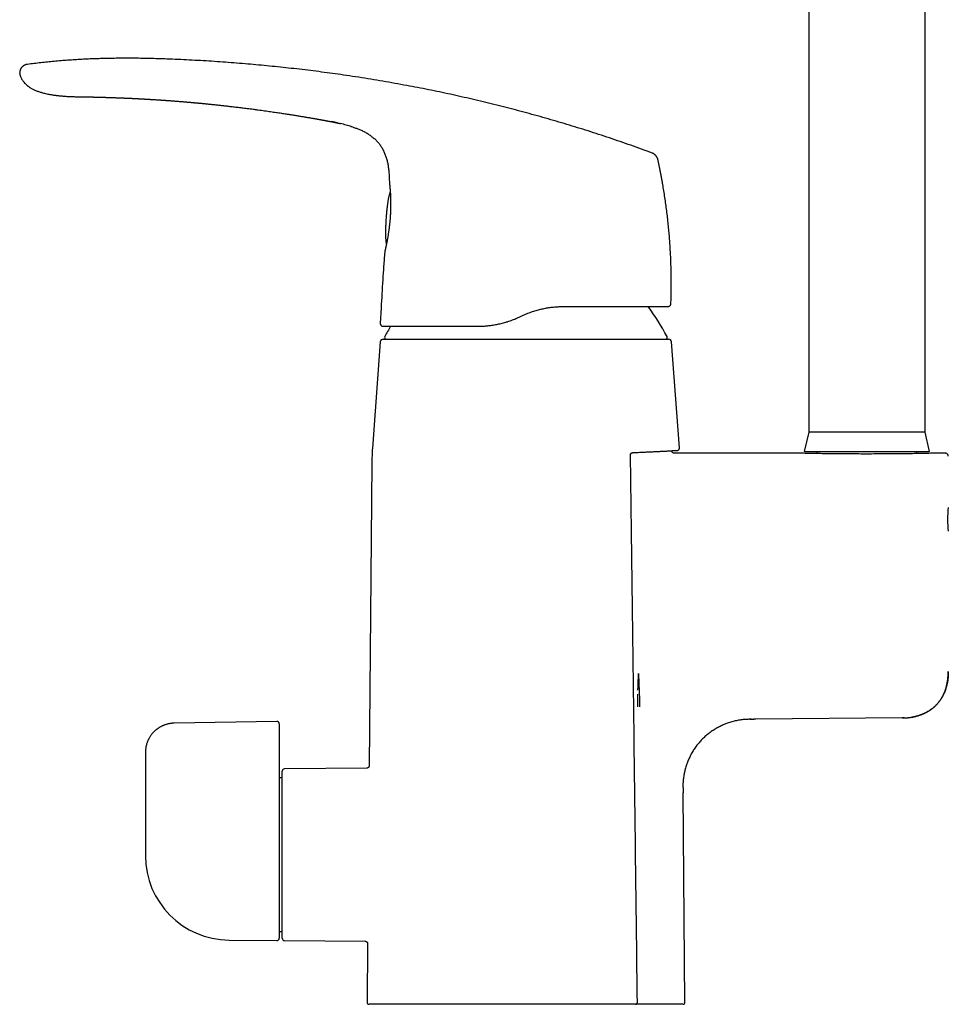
# Model space of a CAD drawing. Header units: millimetres. Extents: x 8 to 821, y 12 to 831.
# Tile 12 of 19: x 132 to 292, y 493 to 662. Entities that reach past the tile are written whole.
import ezdxf

# ---------------------------------------------------------------- set-up
doc = ezdxf.new("R2010")
doc.units = ezdxf.units.MM

msp = doc.modelspace()

# ---------------------------------------------------------------- linework, layer by layer
at = {"color": 7, "linetype": 'Continuous', "lineweight": 30}
for p, q in [((268.06, 702.76), (268.06, 590.76)), ((288.06, 590.76), (288.06, 702.76)), ((132.57, 651.93), (132.57, 651.93)), ((184.63, 644.38), (184.63, 644.38)), ((189.36, 643.31), (189.4, 643.3)), ((190.72, 642.82), (190.74, 642.81)), ((192.84, 641.65), (192.86, 641.63)), ((194.94, 639.23), (194.97, 639.19)), ((196.14, 627.86), (196.13, 627.85)), ((243.88, 612.37), (243.92, 612.37)), ((244.37, 612.85), (244.38, 612.85)), ((194.56, 612.17), (194.42, 609.5)), ((218.32, 610.56), (218.78, 610.78)), ((194.87, 608.97), (194.92, 608.97)), ((194.43, 606.3), (193.08, 588.06)), ((194.93, 606.76), (219.46, 606.76)), ((219.46, 606.76), (243.99, 606.76)), ((245.84, 588.08), (244.49, 606.3)), ((268.06, 590.76), (267.29, 587.46)), ((288.06, 590.76), (268.06, 590.76)), ((288.83, 587.46), (288.06, 590.76)), ((266.67, 587.16), (244.99, 587.16)), ((245.13, 587.64), (245.14, 587.64)), ((245.13, 587.64), (245.14, 587.64)), ((267.29, 587.46), (288.83, 587.46)), ((269.46, 587.46), (269.46, 587.11)), ((286.66, 587.11), (286.66, 587.46)), ((291.56, 587.16), (289.45, 587.16)), ((192.97, 585.45), (192.51, 533.48)), ((292.03, 549.69), (292.01, 549.69)), ((238.68, 543.59), (238.69, 545.76)), ((258.97, 541.47), (258.6, 541.47)), ((284.13, 541.69), (258.97, 541.47)), ((284.48, 541.7), (284.13, 541.69)), ((176.65, 541.11), (158.97, 540.8)), ((177.06, 540.71), (177.06, 538.69)), ((177.06, 538.69), (177.06, 534.32)), ((154.06, 535.8), (154.06, 525.43)), ((192.12, 533.09), (177.96, 532.96)), ((192.52, 533.48), (192.52, 533.48)), ((177.06, 532.03), (177.06, 503.86)), ((177.56, 531.41), (177.06, 531.41)), ((177.56, 503.86), (177.56, 532.56)), ((246.78, 492.81), (246.46, 528.86)), ((154.06, 518.22), (154.06, 518.04)), ((177.06, 505.01), (177.56, 505.01)), ((168.47, 503.54), (176.66, 503.46)), ((177.96, 503.46), (191.85, 503.34)), ((192.25, 502.94), (192.16, 492.81)), ((192.25, 502.94), (192.25, 502.94)), ((238.29, 492.51), (192.46, 492.51)), ((239.39, 492.51), (238.32, 492.51)), ((238.61, 492.82), (238.61, 492.82)), ((246.48, 492.51), (239.39, 492.51))]:
    msp.add_line(p, q, dxfattribs=at)
at = {"color": 7, "linetype": 'Continuous', "lineweight": 30, "flags": 128}
for points in [[(142.3, 648.4), (142.3, 648.4), (142.3, 648.4), (142.3, 648.4), (142.3, 648.4), (142.3, 648.4), (142.3, 648.4), (142.3, 648.4), (142.3, 648.4), (142.3, 648.4), (142.3, 648.4), (142.3, 648.4), (142.3, 648.4), (142.3, 648.4), (142.3, 648.4)], [(196.04, 633.23), (196.04, 633.19), (196.04, 633.15)], [(195.18, 621.74), (195.18, 621.72), (195.18, 621.69)], [(154.06, 525.43), (154.06, 521.39), (154.06, 518.21)]]:
    msp.add_lwpolyline(points, dxfattribs=at)
at = {"color": 7, "linetype": 'Continuous', "lineweight": 30}
for centre, radius, start, end in [((199.82, 583.27), 50, 28.6049, 35.5974), ((243.88, 612.87), 0.5, 333.3287, 358.0229), ((194.92, 609.47), 0.5, 176.8663, 193.4371), ((239.09, 583.27), 50, 149.063, 151.3951), ((195.46, 607.06), 0.3, 151.3951, 270), ((243.46, 607.06), 0.3, 270, 28.6049), ((194.93, 606.26), 0.5, 90, 175.7559), ((243.99, 606.26), 0.5, 4.2441, 90), ((232.97, 585.1), 40, 175.7558, 179.5), ((305.96, 575.81), 14.05, 171.6121, 188.3895), ((177.96, 532.56), 0.4, 90.5, 180), ((168.56, 518.04), 14.5, 180, 269.5), ((176.66, 503.86), 0.4, 269.5, 0), ((177.96, 503.86), 0.4, 180, 269.5), ((192.46, 492.81), 0.3, 179.5, 270), ((246.48, 492.81), 0.3, 270, 0.5)]:
    msp.add_arc(centre, radius, start, end, dxfattribs=at)
for points, knots in [([(241.19, 638.73), (240.58, 638.96), (239.35, 639.4), (237.5, 640.06), (235.66, 640.7), (233.81, 641.32), (231.97, 641.93), (230.14, 642.52), (228.32, 643.09), (226.5, 643.65), (224.67, 644.19), (222.82, 644.73), (220.96, 645.25), (219.09, 645.76), (217.23, 646.25), (215.36, 646.73), (213.5, 647.2), (211.63, 647.65), (209.75, 648.09), (207.88, 648.51), (206.01, 648.92), (204.13, 649.32), (202.25, 649.7), (200.37, 650.07), (198.43, 650.43), (196.42, 650.79), (194.35, 651.15), (192.27, 651.49), (190.19, 651.82), (188.18, 652.12), (186.22, 652.4), (184.33, 652.65), (182.44, 652.89), (180.54, 653.12), (178.66, 653.33), (176.78, 653.53), (174.92, 653.72), (173.05, 653.9), (171.16, 654.06), (169.26, 654.21), (167.35, 654.36), (165.43, 654.49), (163.52, 654.6), (161.6, 654.71), (159.68, 654.8), (157.89, 654.87), (156.24, 654.93), (154.74, 654.97), (153.23, 655), (151.72, 655.01), (150.32, 655.01), (149.02, 655), (147.84, 654.99), (146.65, 654.96), (145.47, 654.92), (144.29, 654.88), (143.11, 654.82), (141.92, 654.75), (140.74, 654.67), (139.56, 654.58), (138.39, 654.47), (137.23, 654.36), (136.08, 654.24), (134.92, 654.1), (134.16, 654), (133.77, 653.96)], [0, 0, 0, 0, 0.0179414, 0.0358465, 0.0537166, 0.0715533, 0.089358, 0.1068151, 0.124244, 0.1416461, 0.1590228, 0.1767293, 0.1944121, 0.2120726, 0.2297122, 0.2473322, 0.2649341, 0.2825191, 0.3000887, 0.317644, 0.3351865, 0.3527175, 0.3702381, 0.3877498, 0.4052537, 0.4245005, 0.4437411, 0.4629771, 0.4822101, 0.5014416, 0.5188867, 0.5363329, 0.5537815, 0.5712333, 0.5886895, 0.6058393, 0.6229953, 0.6401584, 0.6573298, 0.6748615, 0.6924045, 0.7099604, 0.72753, 0.7451113, 0.7627019, 0.7802996, 0.7940998, 0.8079014, 0.8217027, 0.8355022, 0.8492988, 0.8601361, 0.8709705, 0.8818016, 0.8926293, 0.9034534, 0.9142739, 0.9250908, 0.9359047, 0.9467162, 0.9575264, 0.9681431, 0.9787603, 0.989379, 1, 1, 1, 1]), ([(133.77, 653.96), (133.74, 653.95), (133.68, 653.94), (133.58, 653.93), (133.48, 653.9), (133.38, 653.86), (133.27, 653.82), (133.17, 653.76), (133.07, 653.7), (132.97, 653.62), (132.88, 653.54), (132.8, 653.45), (132.72, 653.35), (132.66, 653.25), (132.6, 653.15), (132.55, 653.04), (132.51, 652.93), (132.48, 652.82), (132.46, 652.71), (132.45, 652.6), (132.44, 652.49), (132.45, 652.38), (132.47, 652.27), (132.49, 652.16), (132.52, 652.05), (132.55, 651.97), (132.57, 651.93)], [0, 0, 0, 0, 0.035118, 0.071103, 0.108585, 0.147906, 0.189133, 0.232078, 0.276351, 0.321427, 0.366741, 0.411782, 0.456183, 0.499801, 0.542759, 0.585241, 0.627315, 0.668975, 0.710201, 0.751008, 0.791494, 0.831862, 0.872434, 0.913638, 0.955977, 1, 1, 1, 1]), ([(132.57, 651.93), (132.58, 651.9), (132.62, 651.8), (132.69, 651.65), (132.78, 651.47), (132.88, 651.31), (132.98, 651.15), (133.08, 651.01), (133.19, 650.88), (133.29, 650.76), (133.4, 650.65), (133.5, 650.54), (133.61, 650.44), (133.71, 650.36), (133.81, 650.28), (133.93, 650.18), (134.09, 650.07), (134.28, 649.94), (134.49, 649.82), (134.71, 649.7), (134.95, 649.59), (135.19, 649.48), (135.45, 649.38), (135.71, 649.28), (135.98, 649.2), (136.25, 649.12), (136.56, 649.03), (136.9, 648.95), (137.28, 648.87), (137.65, 648.8), (137.94, 648.75), (138.17, 648.71), (138.33, 648.69), (138.48, 648.67), (138.64, 648.65), (138.8, 648.63), (138.97, 648.61), (139.16, 648.59), (139.37, 648.56), (139.61, 648.54), (139.86, 648.52), (140.13, 648.5), (140.41, 648.48), (140.71, 648.46), (141, 648.44), (141.31, 648.43), (141.63, 648.42), (141.96, 648.41), (142.19, 648.4), (142.31, 648.4)], [0, 0, 0, 0, 0.00965, 0.028665, 0.046901, 0.064374, 0.081091, 0.097053, 0.112258, 0.1267, 0.140375, 0.154773, 0.168193, 0.180629, 0.192078, 0.202587, 0.223158, 0.244378, 0.266678, 0.289702, 0.313467, 0.33798, 0.363235, 0.388744, 0.414905, 0.440997, 0.466659, 0.502521, 0.537566, 0.571811, 0.605267, 0.620032, 0.634639, 0.649087, 0.663376, 0.677947, 0.693497, 0.710037, 0.730585, 0.752477, 0.775714, 0.800293, 0.82621, 0.853465, 0.880388, 0.908502, 0.937808, 0.968307, 1, 1, 1, 1]), ([(142.3, 648.4), (142.3, 648.4), (142.3, 648.4), (142.32, 648.4), (142.35, 648.4), (142.39, 648.4), (142.45, 648.4), (142.51, 648.4), (142.59, 648.4), (142.68, 648.4), (142.77, 648.4), (142.88, 648.39), (143, 648.39), (143.12, 648.39), (143.26, 648.39), (143.41, 648.39), (143.56, 648.38), (143.73, 648.38), (143.9, 648.38), (144.08, 648.38), (144.27, 648.37), (144.46, 648.37), (144.64, 648.37), (144.76, 648.36), (144.81, 648.36)], [0, 0, 0, 0, 0.046389, 0.092676, 0.138978, 0.185411, 0.232092, 0.279134, 0.326033, 0.372523, 0.418719, 0.464736, 0.510694, 0.556709, 0.602337, 0.647894, 0.693506, 0.739302, 0.785408, 0.831947, 0.877305, 0.922833, 0.968631, 1, 1, 1, 1]), ([(144.8, 648.36), (144.82, 648.36), (144.85, 648.36), (144.9, 648.36), (144.95, 648.36), (145, 648.36), (145.05, 648.36), (145.09, 648.36), (145.13, 648.36), (145.17, 648.35), (145.21, 648.35), (145.24, 648.35), (145.28, 648.35), (145.32, 648.35), (145.36, 648.35), (145.41, 648.35), (145.48, 648.35), (145.56, 648.35), (145.65, 648.34), (145.74, 648.34), (145.83, 648.34), (145.91, 648.34), (145.97, 648.34), (146.03, 648.33), (146.09, 648.33), (146.15, 648.33), (146.21, 648.33), (146.27, 648.33), (146.32, 648.33), (146.4, 648.32), (146.52, 648.32), (146.66, 648.32), (146.8, 648.31), (146.94, 648.31), (147.07, 648.31), (147.2, 648.3), (147.31, 648.3), (147.41, 648.3), (147.5, 648.29), (147.6, 648.29), (147.7, 648.29), (147.8, 648.28), (147.93, 648.28), (148.08, 648.27), (148.26, 648.27), (148.45, 648.26), (148.63, 648.25), (148.81, 648.25), (148.95, 648.24), (149.09, 648.24), (149.22, 648.23), (149.32, 648.23), (149.4, 648.23), (149.46, 648.22), (149.52, 648.22), (149.59, 648.22), (149.67, 648.22), (149.76, 648.21), (149.85, 648.21), (149.96, 648.2), (150.08, 648.2), (150.19, 648.19), (150.3, 648.19), (150.38, 648.19), (150.45, 648.18), (150.52, 648.18), (150.59, 648.18), (150.68, 648.17), (150.78, 648.17), (150.89, 648.17), (150.99, 648.16), (151.1, 648.16), (151.2, 648.15), (151.29, 648.15), (151.37, 648.14), (151.44, 648.14), (151.5, 648.14), (151.56, 648.14), (151.62, 648.13), (151.68, 648.13), (151.76, 648.13), (151.83, 648.12), (151.91, 648.12), (151.98, 648.11), (152.05, 648.11), (152.14, 648.11), (152.24, 648.1), (152.37, 648.1), (152.49, 648.09), (152.59, 648.08), (152.68, 648.08), (152.75, 648.08), (152.82, 648.07), (152.9, 648.07), (152.98, 648.06), (153.06, 648.06), (153.14, 648.06), (153.21, 648.05), (153.28, 648.05), (153.35, 648.04), (153.43, 648.04), (153.51, 648.04), (153.6, 648.03), (153.69, 648.03), (153.8, 648.02), (153.89, 648.01), (153.98, 648.01), (154.04, 648.01), (154.1, 648), (154.14, 648), (154.18, 648), (154.22, 648), (154.25, 647.99), (154.28, 647.99), (154.31, 647.99), (154.36, 647.99), (154.42, 647.99), (154.48, 647.98), (154.56, 647.98), (154.64, 647.97), (154.72, 647.97), (154.79, 647.96), (154.86, 647.96), (154.93, 647.95), (154.97, 647.95), (154.99, 647.95)], [0, 0, 0, 0, 0.0069234, 0.012951, 0.0183597, 0.0235353, 0.0284856, 0.0333218, 0.0383815, 0.0425294, 0.0466726, 0.0503341, 0.0538196, 0.0584415, 0.0628833, 0.0665743, 0.0752982, 0.0851085, 0.0935589, 0.1031587, 0.1122848, 0.1215257, 0.1272142, 0.1320946, 0.1393825, 0.145576, 0.1512471, 0.1568629, 0.1614898, 0.1668079, 0.1824081, 0.1950752, 0.2095137, 0.2224894, 0.2354801, 0.2487629, 0.2589331, 0.2679399, 0.2768259, 0.2860726, 0.2956815, 0.3057584, 0.316506, 0.3323905, 0.3495593, 0.3680135, 0.3877412, 0.4032569, 0.4176005, 0.4307684, 0.4427583, 0.4535692, 0.4600155, 0.4659868, 0.4717343, 0.4784174, 0.4861011, 0.4939275, 0.5034017, 0.5138293, 0.5254965, 0.536896, 0.5475846, 0.5552892, 0.5620526, 0.5682459, 0.5751615, 0.5828002, 0.5933272, 0.603774, 0.613605, 0.6239604, 0.634229, 0.6431759, 0.6515308, 0.6569727, 0.6625124, 0.6682204, 0.6741282, 0.6803902, 0.6875105, 0.6950453, 0.7027427, 0.709821, 0.716371, 0.7224327, 0.7348598, 0.7465582, 0.7581202, 0.7704299, 0.776692, 0.783321, 0.7903442, 0.7981147, 0.806433, 0.8139189, 0.821505, 0.8284274, 0.835118, 0.8416253, 0.8492575, 0.8570378, 0.8653172, 0.8742807, 0.8843963, 0.89567, 0.902295, 0.9086117, 0.9139702, 0.9183685, 0.9221047, 0.925472, 0.9283091, 0.9310823, 0.9346004, 0.93892, 0.9440411, 0.9507031, 0.9583636, 0.9663093, 0.973851, 0.9809894, 0.9877258, 0.9940619, 1, 1, 1, 1]), ([(154.99, 647.95), (155.03, 647.95), (155.12, 647.94), (155.26, 647.93), (155.56, 647.92), (155.93, 647.89), (156.29, 647.87), (156.44, 647.86), (156.5, 647.85), (156.52, 647.85), (156.54, 647.85), (156.56, 647.85), (156.6, 647.85), (156.66, 647.84), (156.76, 647.84), (156.88, 647.83), (157.01, 647.82), (157.15, 647.81), (157.31, 647.8), (157.49, 647.79), (157.68, 647.77), (157.88, 647.76), (158.1, 647.74), (158.33, 647.73), (158.58, 647.71), (158.84, 647.69), (159.1, 647.67), (159.29, 647.65), (159.39, 647.65), (159.41, 647.64), (159.43, 647.64), (159.44, 647.64), (159.46, 647.64), (159.53, 647.63), (159.66, 647.62), (159.84, 647.61), (160.03, 647.59), (160.24, 647.58), (160.47, 647.56), (160.72, 647.54), (160.97, 647.52), (161.24, 647.49), (161.49, 647.47), (161.7, 647.45), (161.89, 647.44), (162.04, 647.42), (162.13, 647.42), (162.16, 647.41), (162.17, 647.41), (162.18, 647.41), (162.19, 647.41), (162.2, 647.41), (162.22, 647.41), (162.27, 647.4), (162.33, 647.4), (162.41, 647.39), (162.5, 647.38), (162.6, 647.37), (162.71, 647.36), (162.84, 647.35), (162.99, 647.34), (163.14, 647.32), (163.31, 647.31), (163.5, 647.29), (163.69, 647.27), (163.9, 647.25), (164.13, 647.23), (164.38, 647.21), (164.64, 647.18), (164.91, 647.15), (165.2, 647.12), (165.5, 647.09), (165.8, 647.06), (166.12, 647.03), (166.44, 646.99), (166.78, 646.96), (167.13, 646.92), (167.49, 646.88), (167.85, 646.84), (168.22, 646.8), (168.6, 646.75), (168.98, 646.71), (169.39, 646.66), (169.8, 646.61), (170.22, 646.56), (170.65, 646.51), (171.1, 646.45), (171.57, 646.39), (172.07, 646.33), (172.48, 646.28), (172.77, 646.24), (172.94, 646.22), (173.11, 646.19), (173.28, 646.17), (173.58, 646.13), (174, 646.07), (174.54, 646), (175.07, 645.92), (175.58, 645.85), (176.07, 645.78), (176.55, 645.71), (177, 645.64), (177.43, 645.58), (177.84, 645.51), (178.25, 645.45), (178.64, 645.39), (179.02, 645.33), (179.39, 645.27), (179.74, 645.22), (180.08, 645.16), (180.41, 645.11), (180.73, 645.06), (181.03, 645.01), (181.31, 644.96), (181.6, 644.91), (181.89, 644.86), (182.18, 644.81), (182.45, 644.77), (182.71, 644.72), (182.95, 644.68), (183.17, 644.64), (183.38, 644.61), (183.57, 644.57), (183.74, 644.54), (183.89, 644.51), (184.02, 644.49), (184.14, 644.47), (184.25, 644.45), (184.34, 644.43), (184.41, 644.42), (184.48, 644.41), (184.53, 644.4), (184.57, 644.39), (184.6, 644.39), (184.62, 644.38), (184.63, 644.38)], [0, 0, 0, 0, 0.004785, 0.009064, 0.013211, 0.035781, 0.045711, 0.050081, 0.050768, 0.051454, 0.052141, 0.052827, 0.053233, 0.05607, 0.059412, 0.063259, 0.067611, 0.072468, 0.077829, 0.083696, 0.090068, 0.096944, 0.104326, 0.112067, 0.120295, 0.12901, 0.138213, 0.146852, 0.14789, 0.148439, 0.148991, 0.149545, 0.150102, 0.150662, 0.156834, 0.162613, 0.168646, 0.176157, 0.184028, 0.192258, 0.200847, 0.209795, 0.219101, 0.22544, 0.231936, 0.237781, 0.240392, 0.240735, 0.241079, 0.241424, 0.241768, 0.242113, 0.242459, 0.24424, 0.246416, 0.248985, 0.251949, 0.255308, 0.259258, 0.263644, 0.268464, 0.273718, 0.279408, 0.285532, 0.292091, 0.299085, 0.306878, 0.315148, 0.323895, 0.33312, 0.342821, 0.353, 0.363115, 0.373661, 0.384637, 0.396045, 0.407883, 0.420153, 0.432115, 0.444461, 0.45719, 0.470302, 0.483797, 0.497675, 0.511936, 0.52658, 0.541608, 0.557018, 0.574411, 0.592268, 0.597976, 0.60373, 0.60953, 0.615375, 0.621266, 0.639932, 0.658127, 0.675852, 0.693106, 0.709889, 0.726202, 0.741152, 0.755683, 0.769796, 0.783491, 0.796768, 0.809626, 0.822065, 0.834087, 0.84569, 0.856874, 0.867452, 0.877626, 0.887397, 0.896764, 0.907098, 0.916893, 0.926147, 0.934861, 0.943034, 0.950536, 0.957517, 0.963976, 0.969915, 0.974861, 0.979377, 0.983462, 0.987117, 0.990341, 0.992698, 0.994757, 0.996516, 0.997976, 0.999138, 1, 1, 1, 1]), ([(184.63, 644.38), (184.66, 644.38), (184.72, 644.36), (184.82, 644.35), (184.93, 644.33), (185.06, 644.3), (185.2, 644.28), (185.36, 644.25), (185.51, 644.22), (185.66, 644.19), (185.8, 644.16), (185.94, 644.14), (186.07, 644.11), (186.19, 644.09), (186.3, 644.07), (186.39, 644.05), (186.47, 644.03), (186.53, 644.02), (186.59, 644.01), (186.63, 644), (186.68, 643.99), (186.72, 643.98), (186.76, 643.97), (186.79, 643.97), (186.82, 643.96), (186.84, 643.96), (186.85, 643.95), (186.86, 643.95), (186.86, 643.95), (186.86, 643.95)], [0, 0, 0, 0, 0.027196, 0.060705, 0.0963, 0.133362, 0.183312, 0.234315, 0.285749, 0.332325, 0.378216, 0.422948, 0.466103, 0.507357, 0.540161, 0.571553, 0.601715, 0.623762, 0.645581, 0.667485, 0.689775, 0.720497, 0.752741, 0.786749, 0.827246, 0.870114, 0.91524, 0.962431, 1, 1, 1, 1]), ([(187.09, 643.9), (186.92, 643.94), (186.56, 644.02), (186.19, 644.09), (185.99, 644.13)], [0, 0, 0, 0, 0.451818, 1, 1, 1, 1]), ([(186.78, 643.97), (186.78, 643.97), (186.78, 643.97), (186.79, 643.97), (186.8, 643.96), (186.83, 643.96), (186.86, 643.95), (186.89, 643.94), (186.93, 643.94), (186.98, 643.92), (187.04, 643.91), (187.09, 643.9), (187.15, 643.89), (187.21, 643.88), (187.28, 643.86), (187.38, 643.84), (187.49, 643.81), (187.56, 643.79), (187.6, 643.79)], [0, 0, 0, 0, 0.0959702, 0.1913111, 0.2821795, 0.3479126, 0.4109668, 0.4714663, 0.529677, 0.5860357, 0.6411753, 0.6822407, 0.7235148, 0.7654734, 0.8086281, 0.8689247, 0.933404, 1, 1, 1, 1]), ([(186.78, 643.97), (186.78, 643.97), (186.78, 643.97), (186.78, 643.97), (186.79, 643.97), (186.81, 643.96), (186.83, 643.96), (186.86, 643.95), (186.88, 643.95), (186.89, 643.94)], [0, 0, 0, 0, 0.0082378, 0.2194544, 0.4220416, 0.6151184, 0.754768, 0.8886927, 1, 1, 1, 1]), ([(189.4, 643.3), (189.29, 643.33), (189.01, 643.42), (188.57, 643.54), (188.08, 643.67), (187.75, 643.75), (187.59, 643.79)], [0, 0, 0, 0, 0.193899, 0.463101, 0.732389, 1, 1, 1, 1]), ([(189.36, 643.31), (189.45, 643.28), (189.63, 643.22), (189.91, 643.13), (190.18, 643.03), (190.45, 642.93), (190.64, 642.85), (190.73, 642.81), (190.74, 642.81)], [0, 0, 0, 0, 0.197465, 0.395228, 0.593535, 0.792315, 0.991158, 1, 1, 1, 1]), ([(192.84, 641.65), (192.76, 641.71), (192.59, 641.83), (192.33, 642), (192.06, 642.16), (191.79, 642.32), (191.5, 642.46), (191.22, 642.6), (190.92, 642.73), (190.72, 642.82), (190.62, 642.86)], [0, 0, 0, 0, 0.116513, 0.241387, 0.366274, 0.491185, 0.616103, 0.741002, 0.865896, 1, 1, 1, 1]), ([(192.84, 641.65), (192.85, 641.64), (192.94, 641.58), (193.11, 641.44), (193.35, 641.25), (193.58, 641.04), (193.8, 640.82), (194.01, 640.6), (194.21, 640.36), (194.39, 640.12), (194.57, 639.86), (194.73, 639.61), (194.87, 639.38), (194.94, 639.24), (194.97, 639.19)], [0, 0, 0, 0, 0.011143, 0.104873, 0.198618, 0.292362, 0.386104, 0.47986, 0.573626, 0.667389, 0.76114, 0.854873, 0.942348, 1, 1, 1, 1]), ([(196.04, 633.23), (196.04, 633.37), (196.04, 633.65), (196.04, 634.07), (196.03, 634.5), (196.01, 634.92), (195.98, 635.34), (195.94, 635.73), (195.89, 636.09), (195.84, 636.42), (195.79, 636.75), (195.72, 637.07), (195.64, 637.4), (195.56, 637.71), (195.46, 638.03), (195.35, 638.33), (195.23, 638.63), (195.1, 638.93), (195, 639.14), (194.93, 639.26), (194.92, 639.28)], [0, 0, 0, 0, 0.06801, 0.136019, 0.204038, 0.272062, 0.340084, 0.40811, 0.461563, 0.51501, 0.568453, 0.621899, 0.675355, 0.728806, 0.780859, 0.832908, 0.88497, 0.937036, 0.989091, 1, 1, 1, 1]), ([(242.14, 637.64), (242.13, 637.66), (242.12, 637.71), (242.1, 637.78), (242.07, 637.85), (242.03, 637.93), (241.98, 638.02), (241.92, 638.11), (241.86, 638.2), (241.78, 638.29), (241.71, 638.38), (241.63, 638.45), (241.54, 638.52), (241.46, 638.59), (241.39, 638.64), (241.32, 638.68), (241.25, 638.71), (241.21, 638.72), (241.19, 638.73)], [0, 0, 0, 0, 0.0426219, 0.0897736, 0.144028, 0.2059217, 0.2744248, 0.3475708, 0.4231573, 0.499461, 0.5757953, 0.6514964, 0.7248495, 0.7936276, 0.8558118, 0.9102967, 0.9575311, 1, 1, 1, 1]), ([(242.85, 634.09), (242.85, 634.1), (242.85, 634.1), (242.84, 634.11), (242.84, 634.13), (242.83, 634.17), (242.83, 634.21), (242.81, 634.27), (242.8, 634.35), (242.78, 634.43), (242.77, 634.53), (242.75, 634.64), (242.72, 634.77), (242.7, 634.9), (242.67, 635.06), (242.63, 635.23), (242.59, 635.43), (242.55, 635.65), (242.51, 635.87), (242.46, 636.12), (242.41, 636.37), (242.35, 636.64), (242.29, 636.91), (242.23, 637.2), (242.18, 637.44), (242.15, 637.6), (242.14, 637.65)], [0, 0, 0, 0, 0.0094719, 0.0191961, 0.0295357, 0.0407943, 0.0576277, 0.076913, 0.0989176, 0.1238217, 0.1517493, 0.1827886, 0.2170033, 0.2544412, 0.2951386, 0.3446239, 0.3982644, 0.4560843, 0.5181031, 0.5843364, 0.654797, 0.7251129, 0.7992038, 0.8770763, 0.9587359, 1, 1, 1, 1]), ([(196.04, 633.22), (196.04, 633.22), (196.04, 633.2), (196.04, 633.19), (196.04, 633.17), (196.04, 633.15), (196.04, 633.14), (196.05, 633.13), (196.05, 633.11), (196.05, 633.09), (196.05, 633.05), (196.06, 633), (196.07, 632.93), (196.07, 632.86), (196.08, 632.77), (196.09, 632.68), (196.1, 632.58), (196.11, 632.48), (196.12, 632.38), (196.12, 632.29), (196.13, 632.22), (196.13, 632.17), (196.14, 632.12), (196.14, 632.07), (196.14, 632.02), (196.15, 631.96), (196.15, 631.89), (196.16, 631.81), (196.16, 631.71), (196.17, 631.6), (196.18, 631.47), (196.18, 631.34), (196.19, 631.21), (196.19, 631.07), (196.2, 630.93), (196.2, 630.77), (196.21, 630.6), (196.21, 630.41), (196.21, 630.22), (196.21, 630.02), (196.21, 629.8), (196.21, 629.57), (196.21, 629.34), (196.2, 629.13), (196.19, 628.92), (196.18, 628.7), (196.18, 628.55), (196.17, 628.48)], [0, 0, 0, 0, 0.011277, 0.025712, 0.038839, 0.050669, 0.061218, 0.070498, 0.079132, 0.103055, 0.12725, 0.156406, 0.185945, 0.215154, 0.247251, 0.278184, 0.307955, 0.336508, 0.363664, 0.389413, 0.401273, 0.412808, 0.424019, 0.434905, 0.445894, 0.458389, 0.472501, 0.489891, 0.509212, 0.530453, 0.553609, 0.578678, 0.600432, 0.623446, 0.647722, 0.673263, 0.700073, 0.728157, 0.757522, 0.787551, 0.81883, 0.851369, 0.885184, 0.912661, 0.940947, 0.970055, 1, 1, 1, 1]), ([(244.38, 612.85), (244.4, 613.24), (244.42, 614.02), (244.44, 615.18), (244.44, 616.35), (244.44, 617.51), (244.42, 618.68), (244.38, 619.82), (244.34, 620.94), (244.28, 622.03), (244.21, 623.13), (244.13, 624.22), (244.04, 625.34), (243.93, 626.48), (243.8, 627.64), (243.66, 628.79), (243.51, 629.95), (243.34, 631.1), (243.17, 632.23), (243, 633.23), (242.89, 633.84), (242.85, 634.09)], [0, 0, 0, 0, 0.054587, 0.109174, 0.163762, 0.218349, 0.272936, 0.327523, 0.378991, 0.430459, 0.481927, 0.533395, 0.584863, 0.63945, 0.694037, 0.748624, 0.803211, 0.857798, 0.912385, 0.963853, 1, 1, 1, 1]), ([(196.14, 632.05), (196.14, 632.05), (196.12, 632.01), (196.09, 631.92), (196.04, 631.79), (195.99, 631.64), (195.94, 631.48), (195.9, 631.3), (195.85, 631.1), (195.8, 630.87), (195.76, 630.63), (195.72, 630.38), (195.68, 630.1), (195.64, 629.81), (195.6, 629.51), (195.56, 629.21), (195.53, 628.9), (195.5, 628.58), (195.47, 628.24), (195.44, 627.9), (195.42, 627.66), (195.41, 627.54)], [0, 0, 0, 0, 0.000253, 0.028874, 0.060002, 0.093691, 0.129986, 0.168921, 0.215696, 0.265847, 0.319396, 0.376363, 0.436763, 0.500606, 0.567902, 0.632629, 0.700268, 0.770823, 0.844295, 0.920687, 1, 1, 1, 1]), ([(196.13, 627.85), (196.13, 627.8), (196.12, 627.66), (196.11, 627.45), (196.09, 627.21), (196.07, 626.98), (196.04, 626.73), (196.01, 626.46), (195.98, 626.18), (195.95, 625.89), (195.91, 625.63), (195.88, 625.37), (195.84, 625.13), (195.81, 624.9), (195.77, 624.67), (195.74, 624.44), (195.7, 624.23), (195.66, 624.02), (195.63, 623.82), (195.59, 623.61), (195.55, 623.41), (195.51, 623.2), (195.47, 623.01), (195.43, 622.83), (195.4, 622.67), (195.36, 622.51), (195.33, 622.37), (195.3, 622.24), (195.28, 622.12), (195.25, 622.02), (195.23, 621.93), (195.22, 621.86), (195.2, 621.81), (195.19, 621.77), (195.19, 621.75), (195.18, 621.73), (195.18, 621.73), (195.18, 621.72)], [0, 0, 0, 0, 0.018447, 0.043618, 0.068781, 0.093938, 0.119087, 0.15051, 0.181916, 0.213298, 0.244663, 0.272758, 0.300851, 0.32895, 0.357057, 0.385175, 0.412802, 0.440447, 0.468114, 0.495812, 0.527341, 0.558931, 0.590573, 0.622247, 0.653931, 0.685603, 0.717242, 0.748831, 0.780354, 0.811802, 0.843176, 0.874499, 0.899542, 0.924591, 0.949668, 0.974795, 1, 1, 1, 1]), ([(195.41, 627.54), (195.41, 627.41), (195.39, 627.15), (195.37, 626.77), (195.35, 626.4), (195.34, 626.06), (195.33, 625.72), (195.32, 625.41), (195.32, 625.11), (195.32, 624.84), (195.32, 624.6), (195.33, 624.36), (195.34, 624.14), (195.35, 623.93), (195.37, 623.74), (195.39, 623.56), (195.41, 623.39), (195.44, 623.24), (195.46, 623.13), (195.48, 623.08), (195.48, 623.07)], [0, 0, 0, 0, 0.088341, 0.173126, 0.254358, 0.332039, 0.406174, 0.476767, 0.543825, 0.602197, 0.657612, 0.710082, 0.759619, 0.806238, 0.849957, 0.889777, 0.926897, 0.961351, 0.993186, 1, 1, 1, 1]), ([(196.17, 628.48), (196.17, 628.45), (196.17, 628.4), (196.17, 628.32), (196.16, 628.22), (196.15, 628.1), (196.14, 627.98), (196.14, 627.9), (196.14, 627.85)], [0, 0, 0, 0, 0.114046, 0.253251, 0.413472, 0.594604, 0.796576, 1, 1, 1, 1]), ([(196.18, 628.48), (196.17, 628.48), (196.17, 628.48), (196.17, 628.48), (196.17, 628.48)], [0, 0, 0, 0, 0.844006, 1, 1, 1, 1]), ([(195.18, 621.69), (195.12, 620.89), (195, 619.31), (194.85, 616.93), (194.7, 614.55), (194.61, 612.96), (194.56, 612.17)], [0, 0, 0, 0, 0.25, 0.5, 0.75, 1, 1, 1, 1]), ([(218.78, 610.78), (218.91, 610.84), (219.18, 610.96), (219.58, 611.13), (219.99, 611.29), (220.39, 611.43), (220.8, 611.57), (221.2, 611.69), (221.6, 611.8), (222, 611.9), (222.4, 612), (222.81, 612.08), (223.21, 612.15), (223.61, 612.21), (224.02, 612.26), (224.41, 612.3), (224.81, 612.33), (225.19, 612.35), (225.58, 612.37), (225.83, 612.37), (225.96, 612.37)], [0, 0, 0, 0, 0.058853, 0.117296, 0.175341, 0.233001, 0.290289, 0.346206, 0.40179, 0.457054, 0.512013, 0.567671, 0.62304, 0.678136, 0.732974, 0.78757, 0.840969, 0.894163, 0.947169, 1, 1, 1, 1]), ([(225.96, 612.37), (226.17, 612.37), (226.58, 612.37), (227.19, 612.37), (227.79, 612.37), (228.39, 612.37), (228.99, 612.37), (229.57, 612.37), (230.14, 612.37), (230.68, 612.37), (231.19, 612.37), (231.7, 612.37), (232.21, 612.37), (232.7, 612.37), (233.18, 612.37), (233.65, 612.37), (234.1, 612.37), (234.55, 612.37), (234.98, 612.37), (235.41, 612.37), (235.83, 612.37), (236.24, 612.37), (236.65, 612.37), (237.06, 612.37), (237.46, 612.37), (237.86, 612.37), (238.24, 612.37), (238.61, 612.37), (238.96, 612.37), (239.3, 612.37), (239.62, 612.37), (239.93, 612.37), (240.23, 612.37), (240.52, 612.37), (240.8, 612.37), (241.06, 612.37), (241.32, 612.37), (241.57, 612.37), (241.81, 612.37), (242.03, 612.37), (242.25, 612.37), (242.45, 612.37), (242.64, 612.37), (242.81, 612.37), (242.96, 612.37), (243.11, 612.37), (243.24, 612.37), (243.36, 612.37), (243.46, 612.37), (243.56, 612.37), (243.64, 612.37), (243.72, 612.37), (243.78, 612.37), (243.83, 612.37), (243.86, 612.37), (243.88, 612.37), (243.88, 612.37), (243.88, 612.37)], [0, 0, 0, 0, 0.020137, 0.040233, 0.060302, 0.080356, 0.100408, 0.120473, 0.140516, 0.158837, 0.177123, 0.195385, 0.213632, 0.231875, 0.250125, 0.267626, 0.285081, 0.302502, 0.319896, 0.337273, 0.354642, 0.372013, 0.389557, 0.40792, 0.426244, 0.444541, 0.462821, 0.481097, 0.499379, 0.516814, 0.534254, 0.551709, 0.56919, 0.586708, 0.604271, 0.621891, 0.639325, 0.657556, 0.675804, 0.69408, 0.712394, 0.730758, 0.749181, 0.766653, 0.784122, 0.8016, 0.819093, 0.836611, 0.854163, 0.871758, 0.889363, 0.907789, 0.926207, 0.944627, 0.96306, 0.981514, 1, 1, 1, 1]), ([(243.92, 612.37), (243.93, 612.37), (243.94, 612.37), (243.95, 612.38), (243.97, 612.38), (243.98, 612.38), (244, 612.38), (244.02, 612.39), (244.03, 612.39), (244.05, 612.4), (244.07, 612.41), (244.08, 612.41), (244.1, 612.42), (244.12, 612.43), (244.15, 612.45), (244.18, 612.47), (244.22, 612.51), (244.26, 612.55), (244.3, 612.6), (244.33, 612.66), (244.36, 612.72), (244.37, 612.78), (244.38, 612.83), (244.38, 612.85)], [0, 0, 0, 0, 0.094477, 0.178398, 0.251826, 0.314857, 0.367651, 0.410488, 0.443915, 0.469119, 0.479474, 0.493777, 0.512707, 0.535684, 0.564546, 0.599723, 0.644358, 0.699032, 0.763247, 0.817105, 0.875117, 0.936425, 1, 1, 1, 1]), ([(216.23, 609.75), (216.26, 609.76), (216.43, 609.81), (216.73, 609.92), (217.13, 610.06), (217.53, 610.22), (217.92, 610.38), (218.19, 610.5), (218.32, 610.56)], [0, 0, 0, 0, 0.042687, 0.234866, 0.424582, 0.615311, 0.8071, 1, 1, 1, 1]), ([(194.43, 609.35), (194.43, 609.35), (194.43, 609.34), (194.44, 609.32), (194.45, 609.3), (194.46, 609.27), (194.47, 609.25), (194.48, 609.23), (194.49, 609.21), (194.5, 609.19), (194.52, 609.18), (194.53, 609.16), (194.55, 609.14), (194.57, 609.11), (194.6, 609.09), (194.62, 609.07), (194.65, 609.05), (194.66, 609.04), (194.68, 609.03), (194.7, 609.02), (194.72, 609.01), (194.74, 609), (194.76, 608.99), (194.79, 608.99), (194.82, 608.98), (194.85, 608.97), (194.87, 608.97), (194.87, 608.97)], [0, 0, 0, 0, 0.072266, 0.137813, 0.19677, 0.249309, 0.295665, 0.336171, 0.36301, 0.387127, 0.40892, 0.428925, 0.447819, 0.475647, 0.502841, 0.537535, 0.554225, 0.571185, 0.589465, 0.60986, 0.632945, 0.659117, 0.708037, 0.766243, 0.834147, 0.912008, 1, 1, 1, 1]), ([(194.92, 608.97), (194.92, 608.97), (194.92, 608.97), (194.94, 608.97), (194.97, 608.97), (195.01, 608.97), (195.06, 608.97), (195.13, 608.97), (195.21, 608.97), (195.29, 608.97), (195.4, 608.97), (195.51, 608.97), (195.64, 608.97), (195.78, 608.97), (195.94, 608.97), (196.11, 608.97), (196.29, 608.97), (196.5, 608.97), (196.72, 608.97), (196.95, 608.97), (197.2, 608.97), (197.46, 608.97), (197.72, 608.97), (197.99, 608.97), (198.26, 608.97), (198.55, 608.97), (198.84, 608.97), (199.14, 608.97), (199.46, 608.97), (199.81, 608.97), (200.17, 608.97), (200.54, 608.97), (200.93, 608.97), (201.32, 608.97), (201.73, 608.97), (202.14, 608.97), (202.54, 608.97), (202.94, 608.97), (203.34, 608.97), (203.76, 608.97), (204.18, 608.97), (204.62, 608.97), (205.09, 608.97), (205.57, 608.97), (206.07, 608.97), (206.57, 608.97), (207.08, 608.97), (207.6, 608.97), (208.11, 608.97), (208.61, 608.97), (209.11, 608.97), (209.61, 608.97), (210.11, 608.97), (210.62, 608.97), (210.96, 608.97), (211.13, 608.97)], [0, 0, 0, 0, 0.0152708, 0.0328275, 0.0503898, 0.0679666, 0.085567, 0.1032, 0.1208745, 0.1383458, 0.1566106, 0.1748865, 0.1931832, 0.2115102, 0.2298771, 0.2482934, 0.268217, 0.2881433, 0.3080839, 0.3280507, 0.3480554, 0.3681095, 0.3881473, 0.4064924, 0.4248381, 0.4431931, 0.4615661, 0.479966, 0.4984012, 0.5184735, 0.5385251, 0.5585673, 0.5786114, 0.5986689, 0.6187511, 0.6388311, 0.6572041, 0.6755557, 0.6938947, 0.7122297, 0.7305694, 0.7489227, 0.7690371, 0.7891071, 0.8091442, 0.8291601, 0.8491664, 0.8691747, 0.889346, 0.9078443, 0.9263077, 0.9447455, 0.9631672, 0.9815822, 1, 1, 1, 1]), ([(211.13, 608.97), (211.26, 608.97), (211.52, 608.97), (211.92, 608.99), (212.31, 609.01), (212.71, 609.04), (213, 609.07), (213.15, 609.09), (213.17, 609.09)], [0, 0, 0, 0, 0.193333, 0.3869224, 0.5808322, 0.7751262, 0.9698676, 1, 1, 1, 1]), ([(213.17, 609.09), (213.19, 609.1), (213.34, 609.11), (213.62, 609.15), (214.01, 609.22), (214.41, 609.29), (214.8, 609.37), (215.2, 609.46), (215.6, 609.57), (215.94, 609.66), (216.15, 609.73), (216.23, 609.76)], [0, 0, 0, 0, 0.018189, 0.146099, 0.274031, 0.402009, 0.530056, 0.66053, 0.79113, 0.921885, 1, 1, 1, 1]), ([(237.41, 586.8), (237.41, 586.82), (237.41, 586.85), (237.41, 586.88), (237.42, 586.92), (237.42, 586.95), (237.43, 586.98), (237.44, 587), (237.45, 587.02), (237.46, 587.04), (237.47, 587.06), (237.49, 587.09), (237.51, 587.11), (237.53, 587.13), (237.55, 587.16), (237.57, 587.17), (237.59, 587.19), (237.61, 587.2), (237.63, 587.22), (237.65, 587.23), (237.67, 587.24), (237.69, 587.24), (237.71, 587.25), (237.72, 587.26), (237.73, 587.26), (237.74, 587.26), (237.76, 587.27), (237.77, 587.27), (237.78, 587.27), (237.79, 587.27), (237.81, 587.28), (237.82, 587.28), (237.84, 587.28), (237.85, 587.28)], [0, 0, 0, 0, 0.037179, 0.070363, 0.099628, 0.13619, 0.165626, 0.188566, 0.207644, 0.232975, 0.264478, 0.307245, 0.347508, 0.396974, 0.439147, 0.488122, 0.521609, 0.558511, 0.603738, 0.64012, 0.668036, 0.711661, 0.749949, 0.769073, 0.787605, 0.808374, 0.836041, 0.866326, 0.88428, 0.898229, 0.920806, 0.954794, 1, 1, 1, 1]), ([(237.85, 587.28), (238, 587.28), (238.3, 587.3), (238.75, 587.32), (239.18, 587.33), (239.59, 587.35), (240, 587.37), (240.39, 587.39), (240.76, 587.41), (241.1, 587.42), (241.43, 587.44), (241.74, 587.45), (242.04, 587.47), (242.33, 587.48), (242.61, 587.5), (242.89, 587.51), (243.17, 587.53), (243.43, 587.54), (243.67, 587.55), (243.9, 587.57), (244.12, 587.58), (244.31, 587.59), (244.48, 587.6), (244.64, 587.61), (244.78, 587.62), (244.91, 587.62), (245.03, 587.63), (245.1, 587.63), (245.13, 587.64)], [0, 0, 0, 0, 0.04013, 0.08021, 0.120245, 0.16024, 0.200202, 0.240136, 0.280046, 0.316614, 0.353171, 0.389719, 0.426264, 0.462807, 0.499354, 0.53923, 0.579119, 0.619025, 0.658953, 0.698908, 0.738896, 0.778922, 0.81565, 0.852419, 0.889234, 0.926099, 0.963019, 1, 1, 1, 1]), ([(244.99, 587.16), (244.98, 587.16), (244.94, 587.16), (244.89, 587.17), (244.84, 587.19), (244.79, 587.2), (244.75, 587.22), (244.72, 587.25), (244.68, 587.27), (244.65, 587.3), (244.61, 587.34), (244.58, 587.38), (244.55, 587.43), (244.52, 587.49), (244.51, 587.54), (244.5, 587.58), (244.5, 587.6)], [0, 0, 0, 0, 0.0784608, 0.1522053, 0.2202163, 0.2816749, 0.3523715, 0.4093702, 0.4573853, 0.5178356, 0.5928503, 0.6817964, 0.7569433, 0.8384173, 0.9251369, 1, 1, 1, 1]), ([(245.14, 587.64), (245.15, 587.64), (245.17, 587.64), (245.2, 587.64), (245.23, 587.64), (245.25, 587.64), (245.28, 587.64), (245.3, 587.65), (245.31, 587.65), (245.32, 587.65), (245.33, 587.65), (245.34, 587.65), (245.35, 587.65), (245.36, 587.65), (245.36, 587.65), (245.37, 587.65), (245.38, 587.65), (245.39, 587.65), (245.4, 587.65), (245.41, 587.65), (245.42, 587.65), (245.43, 587.65), (245.45, 587.65), (245.46, 587.65), (245.47, 587.66), (245.47, 587.66), (245.48, 587.66), (245.48, 587.66), (245.48, 587.66)], [0, 0, 0, 0, 0.054251, 0.105276, 0.153091, 0.197707, 0.239135, 0.277384, 0.312463, 0.337805, 0.361197, 0.382642, 0.40214, 0.419696, 0.435904, 0.453685, 0.479156, 0.507806, 0.539633, 0.574632, 0.612803, 0.654141, 0.698646, 0.751256, 0.807695, 0.867964, 0.932064, 1, 1, 1, 1]), ([(245.48, 587.66), (245.5, 587.66), (245.54, 587.66), (245.59, 587.68), (245.63, 587.7), (245.68, 587.73), (245.72, 587.77), (245.76, 587.8), (245.78, 587.84), (245.8, 587.88), (245.82, 587.93), (245.84, 587.97), (245.84, 588.03), (245.84, 588.07), (245.84, 588.08)], [0, 0, 0, 0, 0.093036, 0.177404, 0.251217, 0.350276, 0.448396, 0.51284, 0.581136, 0.665679, 0.739318, 0.820578, 0.908049, 1, 1, 1, 1]), ([(279.25, 587.04), (278.75, 587.03), (277.77, 587.03), (276.28, 587.04), (274.82, 587.04), (273.41, 587.05), (272.1, 587.07), (270.89, 587.08), (269.8, 587.1), (268.84, 587.12), (268.04, 587.13), (267.4, 587.15), (266.95, 587.16), (266.69, 587.16), (266.68, 587.16), (266.67, 587.16)], [0, 0, 0, 0, 0.078139, 0.156133, 0.235314, 0.314061, 0.391526, 0.469031, 0.546522, 0.624053, 0.702984, 0.782151, 0.859769, 0.937233, 1, 1, 1, 1]), ([(289.45, 587.16), (289.45, 587.16), (289.43, 587.16), (289.26, 587.16), (288.96, 587.15), (288.49, 587.14), (287.79, 587.13), (286.93, 587.11), (285.92, 587.09), (284.77, 587.08), (283.5, 587.06), (282.14, 587.05), (280.72, 587.04), (279.74, 587.04), (279.25, 587.04)], [0, 0, 0, 0, 0.061296, 0.128307, 0.196439, 0.286417, 0.374966, 0.463657, 0.552218, 0.640801, 0.730938, 0.821438, 0.910614, 1, 1, 1, 1]), ([(292.06, 586.66), (292.06, 586.68), (292.06, 586.72), (292.05, 586.78), (292.03, 586.83), (292.01, 586.87), (291.99, 586.91), (291.98, 586.94), (291.96, 586.96), (291.94, 586.99), (291.9, 587.02), (291.86, 587.06), (291.81, 587.1), (291.75, 587.12), (291.69, 587.14), (291.63, 587.16), (291.58, 587.16), (291.56, 587.16)], [0, 0, 0, 0, 0.07644, 0.148642, 0.215494, 0.276084, 0.329719, 0.375905, 0.414315, 0.449965, 0.509879, 0.584213, 0.672244, 0.746453, 0.826658, 0.911654, 1, 1, 1, 1]), ([(237.46, 585.46), (237.46, 585.5), (237.46, 585.58), (237.46, 585.69), (237.45, 585.79), (237.45, 585.87), (237.45, 585.93), (237.45, 585.98), (237.45, 586.02), (237.44, 586.07), (237.44, 586.13), (237.44, 586.21), (237.44, 586.3), (237.43, 586.41), (237.42, 586.53), (237.42, 586.66), (237.41, 586.76), (237.41, 586.8)], [0, 0, 0, 0, 0.0922241, 0.1748064, 0.2477339, 0.3109942, 0.3539097, 0.3908455, 0.4217973, 0.4518352, 0.4997353, 0.5577453, 0.6258782, 0.7041497, 0.7925784, 0.8911865, 1, 1, 1, 1]), ([(238.62, 492.82), (238.43, 508.04), (238.05, 538.92), (237.66, 569.8), (237.46, 585.46)], [0, 0, 0, 0, 0.493069, 1, 1, 1, 1]), ([(284.16, 541.69), (284.16, 541.69), (284.16, 541.69), (284.18, 541.69), (284.2, 541.69), (284.22, 541.69), (284.23, 541.69), (284.25, 541.69), (284.27, 541.69), (284.29, 541.69), (284.32, 541.7), (284.35, 541.7), (284.38, 541.7), (284.43, 541.7), (284.49, 541.7), (284.57, 541.7), (284.69, 541.71), (284.82, 541.72), (284.95, 541.73), (285.11, 541.74), (285.28, 541.76), (285.47, 541.78), (285.66, 541.81), (285.84, 541.84), (286.03, 541.87), (286.24, 541.92), (286.48, 541.97), (286.74, 542.04), (287, 542.12), (287.27, 542.21), (287.52, 542.3), (287.77, 542.4), (288.01, 542.51), (288.24, 542.63), (288.44, 542.74), (288.61, 542.84), (288.75, 542.92), (288.89, 543.01), (289.02, 543.1), (289.16, 543.2), (289.3, 543.31), (289.44, 543.42), (289.58, 543.54), (289.71, 543.66), (289.85, 543.79), (289.99, 543.93), (290.14, 544.09), (290.28, 544.25), (290.42, 544.43), (290.56, 544.61), (290.7, 544.8), (290.82, 544.99), (290.95, 545.2), (291.07, 545.41), (291.18, 545.64), (291.3, 545.87), (291.4, 546.12), (291.5, 546.38), (291.59, 546.64), (291.67, 546.89), (291.74, 547.14), (291.8, 547.4), (291.86, 547.67), (291.91, 547.94), (291.95, 548.23), (291.99, 548.51), (292.01, 548.79), (292.03, 549.09), (292.05, 549.39), (292.05, 549.59), (292.05, 549.69)], [0, 0, 0, 0, 0.0013719, 0.0062654, 0.010502, 0.0132678, 0.0157037, 0.0178426, 0.0197341, 0.0214515, 0.0236624, 0.026043, 0.0286619, 0.0320535, 0.0357741, 0.0432329, 0.0517298, 0.0626759, 0.0733466, 0.0836922, 0.0993921, 0.1142967, 0.128551, 0.1429807, 0.15772, 0.1727632, 0.1934501, 0.2146633, 0.2363675, 0.2580105, 0.2793711, 0.3000854, 0.3205479, 0.3407699, 0.3607634, 0.3736302, 0.3864095, 0.3991049, 0.41172, 0.4245451, 0.4382529, 0.4528708, 0.466409, 0.4806471, 0.4955888, 0.5112395, 0.5276066, 0.5446995, 0.5625299, 0.581112, 0.5984137, 0.6163459, 0.6349236, 0.6541637, 0.6740844, 0.6943307, 0.7152717, 0.7369278, 0.7593197, 0.778912, 0.7990621, 0.8197826, 0.8410858, 0.8629835, 0.8854866, 0.9072675, 0.9296033, 0.9525005, 0.9759646, 1, 1, 1, 1]), ([(292.06, 549.69), (292.05, 549.46), (292.05, 548.99), (291.98, 548.3), (291.87, 547.63), (291.71, 546.98), (291.52, 546.36), (291.34, 545.96), (291.25, 545.76)], [0, 0, 0, 0, 0.174169, 0.345344, 0.513431, 0.678452, 0.840552, 1, 1, 1, 1]), ([(238.71, 546.47), (238.72, 546.74), (238.74, 547.27), (238.77, 547.93), (238.78, 548.43), (238.79, 548.77), (238.79, 549.04), (238.79, 549.21), (238.79, 549.29), (238.79, 549.33), (238.79, 549.35)], [0, 0, 0, 0, 0.28, 0.560001, 0.6832, 0.806399, 0.914815, 0.962519, 0.983508, 1, 1, 1, 1]), ([(238.79, 549.35), (238.84, 548.38), (238.9, 546.95), (238.97, 545.03), (238.99, 544.08), (239, 543.6)], [0, 0, 0, 0, 0.502066, 0.750958, 1, 1, 1, 1]), ([(291.25, 545.76), (291.21, 545.67), (291.12, 545.49), (290.98, 545.23), (290.82, 544.98), (290.66, 544.73), (290.49, 544.5), (290.31, 544.27), (290.12, 544.05), (289.92, 543.84), (289.71, 543.64), (289.49, 543.45), (289.26, 543.27), (289.02, 543.09), (288.78, 542.93), (288.52, 542.78), (288.26, 542.63), (287.99, 542.5), (287.71, 542.38), (287.43, 542.26), (287.14, 542.16), (286.84, 542.07), (286.54, 541.99), (286.23, 541.91), (286, 541.87), (285.87, 541.85), (285.84, 541.84)], [0, 0, 0, 0, 0.043085, 0.08591, 0.128505, 0.170907, 0.213153, 0.254529, 0.29583, 0.337095, 0.378363, 0.420519, 0.462762, 0.505131, 0.547667, 0.590406, 0.633382, 0.676627, 0.720169, 0.764034, 0.808244, 0.852816, 0.897765, 0.943102, 0.988833, 1, 1, 1, 1]), ([(258.18, 541.47), (258.05, 541.47), (257.78, 541.47), (257.38, 541.45), (256.99, 541.43), (256.6, 541.39), (256.21, 541.33), (255.83, 541.27), (255.44, 541.19), (255.06, 541.1), (254.68, 540.99), (254.3, 540.87), (253.92, 540.74), (253.55, 540.59), (253.19, 540.43), (252.83, 540.26), (252.47, 540.08), (252.13, 539.88), (251.79, 539.68), (251.45, 539.46), (251.13, 539.23), (250.81, 538.98), (250.51, 538.74), (250.23, 538.49), (249.96, 538.24), (249.71, 537.99), (249.46, 537.72), (249.21, 537.45), (248.97, 537.16), (248.74, 536.85), (248.5, 536.53), (248.28, 536.2), (248.07, 535.86), (247.87, 535.51), (247.69, 535.16), (247.52, 534.81), (247.37, 534.47), (247.23, 534.13), (247.1, 533.79), (246.99, 533.45), (246.88, 533.1), (246.79, 532.74), (246.7, 532.39), (246.63, 532.03), (246.57, 531.67), (246.52, 531.31), (246.49, 530.95), (246.46, 530.61), (246.45, 530.29), (246.45, 530.01), (246.46, 529.72), (246.46, 529.43), (246.46, 529.15), (246.46, 528.96), (246.46, 528.86)], [0, 0, 0, 0, 0.020461, 0.040937, 0.061412, 0.081521, 0.10163, 0.12174, 0.14185, 0.162371, 0.182892, 0.203412, 0.223931, 0.24445, 0.264968, 0.285487, 0.306006, 0.326526, 0.347046, 0.367566, 0.388086, 0.408606, 0.429124, 0.447932, 0.466739, 0.485545, 0.504351, 0.523158, 0.541965, 0.562484, 0.583004, 0.603524, 0.624044, 0.644564, 0.665084, 0.685603, 0.704412, 0.723222, 0.742031, 0.760841, 0.779652, 0.798463, 0.817274, 0.836084, 0.854894, 0.873703, 0.892512, 0.911327, 0.926105, 0.940877, 0.955653, 0.970435, 0.985218, 1, 1, 1, 1]), ([(257.96, 541.47), (258, 541.47), (258.07, 541.47), (258.18, 541.47), (258.31, 541.47), (258.46, 541.47), (258.57, 541.47), (258.62, 541.47)], [0, 0, 0, 0, 0.167157, 0.333492, 0.500073, 0.750311, 1, 1, 1, 1]), ([(158.97, 540.8), (158.9, 540.79), (158.76, 540.79), (158.54, 540.77), (158.34, 540.75), (158.15, 540.71), (157.96, 540.67), (157.77, 540.63), (157.57, 540.57), (157.38, 540.5), (157.2, 540.43), (157.03, 540.36), (156.86, 540.28), (156.7, 540.2), (156.55, 540.12), (156.41, 540.04), (156.28, 539.95), (156.17, 539.88), (156.07, 539.8), (155.98, 539.73), (155.89, 539.66), (155.79, 539.58), (155.69, 539.49), (155.58, 539.39), (155.47, 539.28), (155.35, 539.15), (155.23, 539.01), (155.11, 538.86), (154.98, 538.7), (154.86, 538.52), (154.75, 538.34), (154.66, 538.16), (154.57, 538), (154.49, 537.82), (154.41, 537.63), (154.34, 537.44), (154.27, 537.24), (154.22, 537.05), (154.17, 536.86), (154.13, 536.66), (154.1, 536.45), (154.08, 536.24), (154.06, 536.02), (154.06, 535.87), (154.06, 535.8)], [0, 0, 0, 0, 0.028111, 0.055354, 0.081743, 0.107286, 0.131991, 0.155858, 0.183395, 0.209728, 0.234855, 0.258771, 0.281474, 0.305456, 0.327905, 0.348818, 0.368188, 0.386013, 0.40201, 0.416508, 0.430842, 0.446656, 0.464291, 0.483479, 0.504224, 0.526499, 0.550307, 0.575191, 0.601576, 0.629476, 0.658906, 0.682232, 0.706455, 0.731582, 0.757622, 0.784584, 0.812477, 0.837133, 0.862488, 0.888546, 0.915317, 0.942809, 0.971033, 1, 1, 1, 1]), ([(177.06, 540.7), (177.06, 540.72), (177.06, 540.75), (177.05, 540.8), (177.04, 540.83), (177.03, 540.87), (177.01, 540.9), (176.98, 540.94), (176.96, 540.96), (176.95, 540.98), (176.92, 541.01), (176.89, 541.03), (176.84, 541.06), (176.79, 541.09), (176.72, 541.1), (176.68, 541.1), (176.65, 541.11)], [0, 0, 0, 0, 0.084441, 0.154041, 0.206534, 0.248534, 0.332193, 0.410315, 0.445412, 0.482285, 0.534042, 0.601289, 0.683346, 0.778823, 0.88544, 1, 1, 1, 1]), ([(177.06, 534.32), (177.06, 534.26), (177.06, 534.14), (177.06, 533.96), (177.06, 533.78), (177.06, 533.6), (177.06, 533.43), (177.06, 533.26), (177.06, 533.09), (177.06, 532.93), (177.06, 532.79), (177.06, 532.66), (177.06, 532.55), (177.06, 532.45), (177.06, 532.35), (177.06, 532.27), (177.06, 532.19), (177.06, 532.12), (177.06, 532.07), (177.06, 532.04), (177.06, 532.03)], [0, 0, 0, 0, 0.062572, 0.125295, 0.188057, 0.250761, 0.313333, 0.374739, 0.43637, 0.498031, 0.55956, 0.608647, 0.657998, 0.707478, 0.75692, 0.806199, 0.854574, 0.903115, 0.951647, 1, 1, 1, 1]), ([(192.51, 533.48), (192.51, 533.47), (192.51, 533.44), (192.5, 533.39), (192.49, 533.35), (192.48, 533.32), (192.46, 533.28), (192.44, 533.25), (192.42, 533.23), (192.39, 533.2), (192.36, 533.17), (192.31, 533.14), (192.27, 533.12), (192.22, 533.1), (192.17, 533.09), (192.14, 533.09), (192.12, 533.09)], [0, 0, 0, 0, 0.076697, 0.14905, 0.215974, 0.276581, 0.34641, 0.402762, 0.45023, 0.509974, 0.58412, 0.671989, 0.746123, 0.826324, 0.911418, 1, 1, 1, 1]), ([(191.85, 503.34), (191.87, 503.34), (191.9, 503.33), (191.94, 503.33), (191.98, 503.31), (192.02, 503.3), (192.05, 503.28), (192.08, 503.26), (192.11, 503.24), (192.14, 503.21), (192.17, 503.18), (192.2, 503.13), (192.22, 503.09), (192.23, 503.04), (192.25, 502.99), (192.25, 502.95), (192.25, 502.94)], [0, 0, 0, 0, 0.076918, 0.149505, 0.216658, 0.277476, 0.347535, 0.40405, 0.451639, 0.511573, 0.585998, 0.674224, 0.748665, 0.829186, 0.914596, 1, 1, 1, 1]), ([(238.31, 492.51), (238.31, 492.51), (238.31, 492.51), (238.29, 492.51), (238.29, 492.51)], [0, 0, 0, 0, 0.499828, 1, 1, 1, 1]), ([(238.31, 492.51), (238.33, 492.51), (238.35, 492.51), (238.38, 492.52), (238.41, 492.53), (238.45, 492.54), (238.48, 492.56), (238.51, 492.59), (238.54, 492.61), (238.56, 492.64), (238.58, 492.67), (238.59, 492.7), (238.6, 492.74), (238.61, 492.77), (238.61, 492.8), (238.61, 492.82)], [0, 0, 0, 0, 0.077575, 0.149728, 0.214865, 0.27191, 0.373292, 0.473393, 0.538969, 0.604956, 0.684115, 0.753231, 0.82976, 0.912515, 1, 1, 1, 1])]:
    msp.add_open_spline(points, degree=3, knots=knots, dxfattribs=at)

doc.saveas('drawing.dxf')
